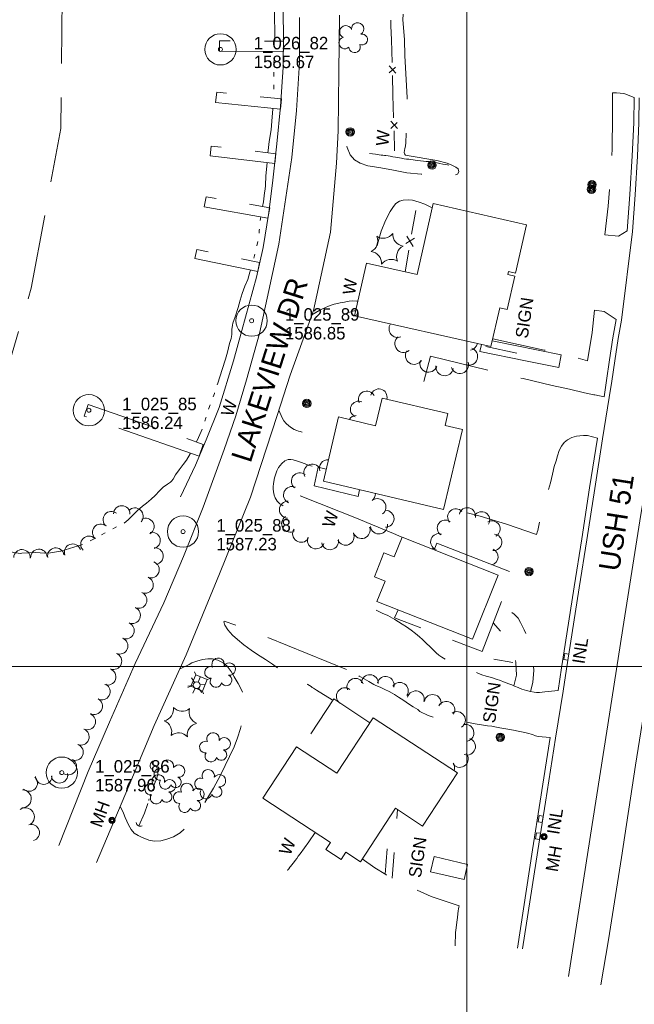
# Model space of a CAD drawing. Header units: feet. Extents: x 188135 to 190500, y 252500 to 254500.
# Tile 4 of 11: x 189286 to 189580, y 252838 to 253310. Entities that reach past the tile are written whole.
import ezdxf
from ezdxf.enums import TextEntityAlignment as Align

# ---------------------------------------------------------------- set-up
doc = ezdxf.new("R2010")
doc.units = ezdxf.units.FT
doc.header["$MEASUREMENT"] = 0
for name, pattern in [('DGN Style 3', [57.1728, 40.837714, -16.335086]), ('DGN Style 4', [65.38118, 32.670171, -16.335086, 0.040838, -16.335086]), ('DGN Style 5', [28.5864, 12.251314, -16.335086]), ('DGN Style 6', [77.673332, 0.040838, -16.335086, 28.5864, -16.335086, 0.040838, -16.335086])]:
    doc.linetypes.add(name, pattern=pattern)
for name, color, linetype, lineweight in [('E_DRN_Grate', 151, 'Continuous', 0), ('E_DWY', 73, 'DGN Style 3', 0), ('E_LAND_Vegetation', 21, 'Continuous', 0), ('E_MAP_GridLines', 251, 'Continuous', 0), ('E_MAP_Limits', 21, 'DGN Style 3', 0), ('E_MAP_PassPoints', 40, 'Continuous', 0), ('E_MISCPROP', 40, 'Continuous', 0), ('E_MISCPROP_HvyDash', 54, 'DGN Style 3', 13), ('E_MISCPROP_HvyLine', 54, 'Continuous', 13), ('E_MISCPROP_Railing', 40, 'Continuous', 0), ('E_PATH_Sidewalk', 73, 'DGN Style 5', 0), ('E_RDWY', 40, 'Continuous', 13), ('E_RDWY_Name', 221, 'Continuous', 0), ('E_UTL_AboveGroundPipe', 40, 'DGN Style 4', 0), ('E_WTR', 251, 'DGN Style 6', 0), ('E_WTR_Dock_Pier', 251, 'DGN Style 3', 0)]:
    doc.layers.add(name, color=color, linetype=linetype, lineweight=lineweight)
doc.styles.add('Style-IGR_FONT_0', font='IGR_FONT_0.shx')

# ---------------------------------------------------------------- blocks, each defined once
blk = doc.blocks.new('PP')
at = {"layer": 'E_MAP_PassPoints', "color": 40, "linetype": 'Continuous', "lineweight": 0}
for radius in [7.5, 0.96]:
    blk.add_circle((0, 0), radius, dxfattribs=at)
blk = doc.blocks.new('MHO_1')
at = {"layer": 'E_DRN_Grate', "color": 20, "linetype": 'Continuous', "lineweight": 0}
for centre, radius in [((0.06, 0.01), 1.5), ((0.07, 0.01), 1.22), ((0.06, 0), 0.968), ((0.03, -0.01), 0.605)]:
    blk.add_circle(centre, radius, dxfattribs=at)
blk = doc.blocks.new('MHT_1')
at = {"layer": 'E_DRN_Grate', "color": 20, "linetype": 'Continuous', "lineweight": 0, "style": 'Style-IGR_FONT_0'}
blk.add_text('MH', height=6, rotation=0.0001, dxfattribs=at).set_placement((-0.08, -3.13), align=Align.CENTER)
blk = doc.blocks.new('INLT')
at = {"layer": 'E_MISCPROP_Railing', "color": 40, "linetype": 'Continuous', "lineweight": 0, "flags": 128}
blk.add_lwpolyline([(3, -2), (3, 0), (0, 0), (0, -2), (3, -2)], dxfattribs=at)
blk = doc.blocks.new('INL_3')
at = {"layer": 'E_MISCPROP_Railing', "color": 40, "linetype": 'Continuous', "lineweight": 0, "style": 'Style-IGR_FONT_0'}
blk.add_text('INL', height=6, rotation=360, dxfattribs=at).set_placement((-5.74, -3.01))
blk = doc.blocks.new('INL_4')
at = {"layer": 'E_MISCPROP_Railing', "color": 40, "linetype": 'Continuous', "lineweight": 0, "style": 'Style-IGR_FONT_0'}
blk.add_text('INL', height=6, rotation=359.9999, dxfattribs=at).set_placement((-5.74, -3.01))
blk = doc.blocks.new('MHO_5')
at = {"layer": 'E_DRN_Grate', "color": 20, "linetype": 'Continuous', "lineweight": 0}
for centre, radius in [((0.06, 0.01), 1.5), ((0.07, 0.01), 1.22), ((0.06, 0), 0.968), ((0.03, -0.01), 0.605)]:
    blk.add_circle(centre, radius, dxfattribs=at)
blk = doc.blocks.new('MHT_5')
at = {"layer": 'E_DRN_Grate', "color": 20, "linetype": 'Continuous', "lineweight": 0, "style": 'Style-IGR_FONT_0'}
blk.add_text('MH', height=6, rotation=0, dxfattribs=at).set_placement((-0.08, -3.13), align=Align.CENTER)
blk = doc.blocks.new('WAL_2')
at = {"layer": 'E_MISCPROP_Railing', "color": 40, "linetype": 'Continuous', "lineweight": 0, "style": 'Style-IGR_FONT_0'}
blk.add_text('W', height=6, rotation=0.0001, dxfattribs=at).set_placement((-2.27, -0.34), align=Align.MIDDLE_LEFT)
blk = doc.blocks.new('POLE_3')
at = {"layer": 'E_MISCPROP', "color": 20, "linetype": 'Continuous', "lineweight": 0}
for centre, radius in [((-0.01, 0.02), 2.02), ((-0.01, 0.03), 1.52), ((0, -0.01), 1.01), ((0, 0), 0.502)]:
    blk.add_circle(centre, radius, dxfattribs=at)
blk = doc.blocks.new('TREE_2')
at = {"layer": 'E_LAND_Vegetation', "color": 93, "linetype": 'Continuous', "lineweight": 0}
for centre, radius, start, end in [((-1.47, 4.28), 2.78, 1.3945, 209.1675), ((3.57, 2.42), 2.97, 278.4236, 139.6575), ((-4.47, 0.2), 2.78, 78.0715, 279.0826), ((-2.01, -4.2), 2.61, 140.7797, 358.7123), ((3.46, -3.43), 2.97, 196.0744, 79.0477)]:
    blk.add_arc(centre, radius, start, end, dxfattribs=at)
blk = doc.blocks.new('WAL_6')
at = {"layer": 'E_MISCPROP_Railing', "color": 40, "linetype": 'Continuous', "lineweight": 0, "style": 'Style-IGR_FONT_0'}
blk.add_text('W', height=6, rotation=0.0001, dxfattribs=at).set_placement((-2.27, -0.34), align=Align.MIDDLE_LEFT)
blk = doc.blocks.new('POLE_4')
at = {"layer": 'E_MISCPROP', "color": 20, "linetype": 'Continuous', "lineweight": 0}
for centre, radius in [((-0.01, 0.02), 2.02), ((-0.01, 0.03), 1.52), ((0, -0.01), 1.01), ((0, 0), 0.502)]:
    blk.add_circle(centre, radius, dxfattribs=at)
blk = doc.blocks.new('SIGN_3')
at = {"layer": 'E_MISCPROP', "color": 20, "linetype": 'Continuous', "lineweight": 0, "style": 'Style-IGR_FONT_0'}
blk.add_text('SIGN', height=6, rotation=360, dxfattribs=at).set_placement((-9.61, -0.01), align=Align.MIDDLE_LEFT)
blk = doc.blocks.new('WAL_8')
at = {"layer": 'E_MISCPROP_Railing', "color": 40, "linetype": 'Continuous', "lineweight": 0, "style": 'Style-IGR_FONT_0'}
blk.add_text('W', height=6, rotation=360, dxfattribs=at).set_placement((-2.27, -0.34), align=Align.MIDDLE_LEFT)
blk = doc.blocks.new('PINEL')
at = {"layer": 'E_LAND_Vegetation', "color": 93, "linetype": 'Continuous', "lineweight": 0}
for centre, start, end in [((-8.14, 7.32), 275.2113, 0.9762), ((2.26, 10.71), 215.2113, 300.9762), ((10.41, 3.41), 155.2113, 240.9762), ((-10.4, -3.39), 335.2113, 60.9762), ((8.15, -7.3), 95.2113, 180.9762), ((-2.25, -10.7), 35.2113, 120.9762)]:
    blk.add_arc(centre, 5.72, start, end, dxfattribs=at)
blk = doc.blocks.new('POLE_5')
at = {"layer": 'E_MISCPROP', "color": 20, "linetype": 'Continuous', "lineweight": 0}
for centre, radius in [((-0.01, 0.02), 2.02), ((-0.01, 0.03), 1.52), ((0, -0.01), 1.01), ((0, 0), 0.502)]:
    blk.add_circle(centre, radius, dxfattribs=at)
blk = doc.blocks.new('WAL_9')
at = {"layer": 'E_MISCPROP_Railing', "color": 40, "linetype": 'Continuous', "lineweight": 0, "style": 'Style-IGR_FONT_0'}
blk.add_text('W', height=6, rotation=359.9998, dxfattribs=at).set_placement((-2.27, -0.34), align=Align.MIDDLE_LEFT)
blk = doc.blocks.new('CULVRT_1')
at = {"layer": 'E_MISCPROP_Railing', "color": 40, "linetype": 'Continuous', "lineweight": 0}
blk.add_arc((10, 7.5), 12.5, 216.8799, 323.1195, dxfattribs=at)
blk = doc.blocks.new('CULVRT_2')
at = {"layer": 'E_MISCPROP_Railing', "color": 40, "linetype": 'Continuous', "lineweight": 0}
blk.add_arc((10, 7.5), 12.5, 216.8791, 323.1187, dxfattribs=at)
blk = doc.blocks.new('PED')
at = {"layer": 'E_UTL_AboveGroundPipe', "color": 101, "linetype": 'Continuous', "lineweight": 13}
for p, q in [((-3.12, 2.9), (-4.18, 3.96)), ((2.88, 2.9), (3.94, 3.96)), ((-4.18, -4.16), (-3.12, -3.1)), ((3.94, -4.16), (2.89, -3.1))]:
    blk.add_line(p, q, dxfattribs=at)
at = {"layer": 'E_UTL_AboveGroundPipe', "color": 101, "linetype": 'Continuous', "lineweight": 13, "flags": 128}
blk.add_lwpolyline([(-3.12, -3.1), (2.89, -3.1), (2.88, 2.9), (-3.12, 2.9)], close=True, dxfattribs=at)
blk = doc.blocks.new('LTP_1')
at = {"layer": 'E_MISCPROP', "color": 20, "linetype": 'Continuous', "lineweight": 0}
for p, q in [((-1.63, 0.07), (-4.24, 0.14)), ((-0.8, 1.43), (-2, 3.73)), ((0.9, 1.42), (2.27, 3.65)), ((-0.88, -1.42), (-2.24, -3.61)), ((0.76, -1.47), (2, -3.65)), ((1.64, -0.02), (4.16, -0.09))]:
    blk.add_line(p, q, dxfattribs=at)
blk.add_circle((0, 0), 1.64, dxfattribs=at)
blk = doc.blocks.new('TREE_3')
at = {"layer": 'E_LAND_Vegetation', "color": 93, "linetype": 'Continuous', "lineweight": 0}
for centre, radius, start, end in [((-1.47, 4.28), 2.78, 1.3944, 209.1674), ((3.57, 2.42), 2.97, 278.4235, 139.6574), ((-4.47, 0.2), 2.78, 78.0714, 279.0825), ((-2.01, -4.2), 2.61, 140.7796, 358.7122), ((3.46, -3.43), 2.97, 196.0743, 79.0476)]:
    blk.add_arc(centre, radius, start, end, dxfattribs=at)
blk = doc.blocks.new('PINEL_1')
at = {"layer": 'E_LAND_Vegetation', "color": 93, "linetype": 'Continuous', "lineweight": 0}
for centre, start, end in [((-8.14, 7.32), 275.2112, 0.9761), ((2.26, 10.71), 215.2112, 300.9761), ((10.41, 3.41), 155.2112, 240.9761), ((-10.4, -3.39), 335.2112, 60.9761), ((8.15, -7.3), 95.2112, 180.9761), ((-2.25, -10.7), 35.2112, 120.9761)]:
    blk.add_arc(centre, 5.72, start, end, dxfattribs=at)

msp = doc.modelspace()

# ---------------------------------------------------------------- linework, layer by layer
at = {"layer": 'E_DWY', "color": 51, "linetype": 'DGN Style 3', "lineweight": 0, "flags": 128}
for points in [[(189469.47, 253312.87), (189469.26, 253310.08), (189470.14, 253300.79), (189470.29, 253292.91), (189471.3, 253272.9), (189471.19, 253262.41), (189471, 253258.15), (189470.9, 253255.44), (189470.67, 253251.25), (189470.51, 253249.63), (189470.31, 253248.46), (189470.11, 253247.42), (189469.96, 253246.45), (189470, 253245.88), (189470.52, 253245.31), (189471.38, 253245.04), (189485.52, 253242.64), (189490.61, 253241.41), (189492.81, 253240.46), (189494.69, 253239.54), (189495.82, 253238.64), (189496.1, 253237.29), (189495.5, 253236.07), (189491.93, 253235.1), (189485.84, 253236.12), (189478.11, 253236.12), (189471.27, 253236.83), (189464.04, 253238.18), (189457.79, 253239.29), (189452.56, 253240.2), (189448.84, 253241.45), (189446.08, 253243.07), (189444.06, 253245.37), (189442.58, 253248.91), (189441.92, 253251.87), (189438.35, 253260.17)], [(189580.17, 253272.84), (189575.71, 253274.64), (189575.04, 253274.85), (189573.54, 253274.97), (189571.74, 253275.1), (189569.75, 253275.08), (189569.9, 253263.85), (189569.7, 253248.25), (189569.09, 253237.13), (189567.78, 253220.71), (189566.09, 253207.04), (189572.72, 253206.42), (189576.85, 253208.87)], [(189483.29, 253219.98), (189479.77, 253221.74), (189477.08, 253222.69), (189473.96, 253223.61), (189472, 253223.79), (189469.49, 253223.61), (189467.68, 253223.12), (189465.98, 253222.11), (189464.75, 253220.66), (189463.19, 253218.23), (189461.01, 253213.97), (189458.91, 253208.73), (189457.42, 253203.73), (189456.38, 253199.74), (189455.7, 253197.08), (189455.37, 253195), (189455.06, 253193.41), (189454.94, 253192.71)], [(189425.59, 253168.65), (189429.42, 253170.87), (189430.68, 253171.5), (189432.22, 253172.24), (189433.64, 253172.79), (189434.94, 253173.26), (189436.42, 253173.76), (189437.97, 253174.14), (189439.24, 253174.42), (189440.26, 253174.6), (189441.25, 253174.72), (189441.98, 253174.88), (189442.87, 253175.07), (189443.61, 253175.18), (189445.23, 253175.29), (189447.28, 253175.27), (189447.76, 253175.25)], [(189571.62, 253166.48), (189565.82, 253170.23), (189561.23, 253170.94), (189560.04, 253160.21), (189557.91, 253146.59), (189553.17, 253147.89), (189545.65, 253150.04), (189537.04, 253151.76), (189512.37, 253157.2)], [(189565.76, 253129.36), (189561.4, 253130.19), (189560.92, 253130.24), (189556.46, 253131.28), (189549.16, 253132.99), (189540.95, 253134.68), (189526.97, 253138.05), (189482.53, 253148.77), (189479.02, 253135.67), (189476.97, 253127.88), (189476.29, 253124.69)], [(189409.83, 253122.84), (189411.38, 253119.16), (189412.17, 253117.76), (189413.27, 253116.53), (189414.68, 253115.33), (189415.84, 253114.36), (189417.13, 253113.64), (189418.38, 253113.12), (189419.3, 253112.82), (189419.98, 253112.64), (189421, 253112.28)], [(189562.63, 253109.5), (189557.8, 253110.83), (189555.92, 253110.77), (189554.22, 253110.63), (189552.59, 253110.41), (189550.31, 253109.82), (189548.28, 253108.76), (189546.65, 253107.37), (189545.42, 253105.72), (189544.3, 253103.53), (189543.46, 253101), (189542.74, 253098.63), (189541.91, 253095.85), (189540.98, 253092.25), (189540.02, 253088.13), (189539.16, 253084.75), (189538.23, 253081.32), (189536.92, 253076.92), (189535.96, 253073.19), (189534.89, 253069.36), (189534.31, 253066.78), (189533.95, 253065.16), (189533.73, 253064.35), (189533.54, 253063.74), (189533.42, 253063.33), (189518.95, 253068.15), (189506.3, 253072.05), (189489.04, 253076.45)], [(189425.83, 253096.02), (189425.19, 253096.16), (189424.27, 253096.41), (189423.2, 253096.84), (189421.89, 253097.36), (189420.67, 253097.8), (189419.29, 253098.28), (189418.26, 253098.64), (189417.7, 253098.83), (189416.71, 253099.12), (189415.63, 253099.32), (189414.3, 253099.21), (189412.61, 253098.56), (189411.17, 253097.29), (189409.65, 253095.43), (189408.89, 253093.8), (189408.25, 253091.97), (189407.75, 253090.4), (189407.39, 253088.71), (189407.19, 253087.5), (189407.05, 253086.3), (189407.04, 253085.17), (189407.24, 253083.8), (189407.56, 253082.19), (189408.01, 253080.8), (189408.45, 253080.02), (189409.04, 253079.27), (189409.61, 253078.56), (189410.31, 253078.02), (189410.92, 253077.62), (189411.44, 253077.27), (189411.93, 253076.99)], [(189543.73, 252988.5), (189537.35, 252987.87), (189534.85, 252987.46), (189533.35, 252987.47), (189532.27, 252987.56), (189530.58, 252987.9), (189528.52, 252988.43), (189526.34, 252989.14), (189524.6, 252989.83), (189522.78, 252990.59), (189521.58, 252991.09), (189520.11, 252991.71), (189517.51, 252992.64), (189516.08, 252993.26), (189514.03, 252993.94), (189511.81, 252994.65), (189509.16, 252995.34), (189507.12, 252995.94), (189504.92, 252996.86), (189503.24, 252997.6), (189501.72, 252998.12), (189500.28, 252998.63), (189498.12, 252999.69), (189496.16, 253000.61), (189493.82, 253001.65), (189492, 253002.41), (189489.9, 253003.38), (189487.92, 253004.44), (189486.61, 253005.34), (189485.19, 253006.56), (189484.19, 253007.59), (189483.72, 253008.1), (189482.38, 253009.44), (189480.51, 253011.21), (189478.64, 253012.94), (189477.32, 253014.12), (189475.32, 253015.81), (189473.22, 253017.37), (189471.06, 253018.98), (189468.94, 253020.32), (189467.16, 253021.32), (189465.38, 253022.47), (189464.29, 253023.12), (189462.01, 253024.34), (189459.29, 253025.59), (189456.15, 253027.19), (189457.59, 253030.86)], [(189442.3, 252998.46), (189393.04, 253018.51), (189383.58, 253021.72), (189383.37, 253021.31), (189383.96, 253019.77), (189385.32, 253017.61), (189387.56, 253014.94), (189389.92, 253012.84), (189393.04, 253010.27), (189396.47, 253007.73), (189399.63, 253005.68), (189403.39, 253003.26), (189406.72, 253001), (189409.92, 252998.78), (189412.81, 252997.05), (189415.47, 252995.75), (189417.72, 252994.79), (189420.66, 252993.28), (189423.65, 252991.36), (189425.32, 252990.28), (189425.83, 252989.95), (189426.43, 252989.52), (189427.9, 252988.64), (189435.4, 252983.91)], [(189333.69, 252932.92), (189335.27, 252929.61), (189336.19, 252927.44), (189337.65, 252923.99), (189339.03, 252921.68), (189340.48, 252920.04), (189342.27, 252918.86), (189343.91, 252918.04), (189347.43, 252916.68), (189349.96, 252916.2), (189353.15, 252916.31), (189356.09, 252917.05), (189359.27, 252918.22), (189362.41, 252920.21), (189365.78, 252923.04), (189369.35, 252927.15), (189371.55, 252930.19), (189378.53, 252941.64), (189381.86, 252947.76), (189388.35, 252961.49), (189389.97, 252965.69), (189391.49, 252970.27), (189392.5, 252974.74), (189392.96, 252978.27), (189393.2, 252982.05), (189392.87, 252985.76), (189392.04, 252988.44), (189390.33, 252991.85), (189388.42, 252995), (189386.88, 252997.52), (189384.97, 253000.12), (189383.17, 253001.78), (189380.49, 253003.04), (189378.02, 253003.64), (189375.71, 253003.56), (189373.12, 253003.26), (189370.41, 253002.56), (189368.15, 253001.65), (189366.76, 253000.97), (189362.15, 252998.63)], [(189539.96, 252965.94), (189534.24, 252966.33), (189532.94, 252966.75), (189531.38, 252967.33), (189529.14, 252967.92), (189526.95, 252968.49), (189524.51, 252969), (189522.3, 252969.38), (189519.58, 252969.96), (189515.85, 252970.46), (189514.27, 252970.8), (189511.98, 252971.32), (189509.95, 252971.54), (189507, 252971.98), (189504.03, 252972.5), (189501.51, 252973), (189498.94, 252973.43), (189496.43, 252973.7), (189493.73, 252973.93), (189491.87, 252974.02), (189488.81, 252974.54), (189485.61, 252975.23), (189483.42, 252975.8), (189481.41, 252976.51), (189477.5, 252978.32), (189476.41, 252979.25), (189474.2, 252980.55), (189471.98, 252982.09), (189469.8, 252983.6), (189467.24, 252985.27), (189465.26, 252986.45), (189464.2, 252987.18), (189462.79, 252987.97), (189460.67, 252988.96), (189459.12, 252989.68), (189458.36, 252990.01), (189457.46, 252990.38), (189456.86, 252990.63), (189456.33, 252990.85), (189455.35, 252991.3), (189452.99, 252992.72), (189450.76, 252993.99), (189448.34, 252995.3), (189446.1, 252996.66), (189444.99, 252997.11), (189443.44, 252997.83), (189442.3, 252998.46)], [(189494.34, 252865.99), (189494.55, 252872.33), (189494.85, 252874.6), (189495.16, 252877.27), (189495.45, 252879.51), (189495.68, 252881.31), (189495.88, 252882.81), (189495.98, 252883.62), (189496.17, 252884.57), (189496.28, 252885.16), (189482.9, 252889.62), (189468.34, 252896.23), (189461.07, 252900.15), (189455.8, 252903.4), (189449.82, 252907.64)]]:
    msp.add_lwpolyline(points, dxfattribs=at)
at = {"layer": 'E_LAND_Vegetation', "color": 93, "linetype": 'Continuous', "lineweight": 0}
for centre, radius, start, end in [((189466.85, 253161.99), 4.2, 146.7037, 290.8594), ((189469.66, 253154.8), 4.2, 128.1626, 308.1473), ((189500.97, 253155.8), 4.2, 280.0379, 347.4554), ((189474.72, 253149.1), 4.2, 146.5253, 326.51), ((189500.97, 253148.65), 4.2, 250.8407, 70.8254), ((189481.6, 253145.31), 4.2, 159.4246, 339.4092), ((189496.57, 253144.7), 4.2, 197.5106, 17.4953), ((189489.32, 253143.62), 4.2, 171.2438, 351.2284), ((189451.93, 253128.13), 3.93, 26.4558, 206.4404), ((189457.79, 253129.18), 3.93, 345.6505, 165.6351), ((189448.08, 253123.29), 3.93, 66.1514, 246.136), ((189447.04, 253116.49), 3.93, 91.6011, 150.4306), ((189433.36, 253095.07), 4.09, 86.7389, 198.9566), ((189425.83, 253092.96), 4.09, 27.342, 207.3267), ((189419.92, 253088.8), 4.09, 51.4454, 231.4301), ((189416.14, 253082.21), 4.09, 65.6643, 245.649), ((189414.18, 253075.15), 4.09, 87.9579, 267.9425), ((189452.05, 253082.79), 4.09, 307.5115, 1.6637), ((189457.09, 253076.4), 4.09, 306.3911, 126.3757), ((189329.47, 253070.39), 3.96, 50.0118, 229.9965), ((189334.47, 253073.11), 3.96, 358.4383, 178.423), ((189340.81, 253072.07), 3.96, 317.7594, 137.7441), ((189460.95, 253070.81), 4.09, 269.5759, 89.5605), ((189494.67, 253071.67), 3.92, 40.8436, 220.8283), ((189500.23, 253072.21), 3.92, 347.6194, 167.604), ((189346.02, 253067.09), 3.96, 299.2542, 119.2388), ((189415.23, 253068.47), 4.09, 121.8236, 301.8083), ((189489.7, 253066.3), 3.92, 54.68, 234.6647), ((189507.04, 253070.27), 3.92, 328.4307, 148.4154), ((189512, 253065.9), 3.92, 299.885, 119.8697), ((189324.38, 253064.33), 3.96, 50.0118, 229.9965), ((189420.53, 253063.62), 4.09, 146.0278, 326.0125), ((189449.49, 253065.43), 4.09, 200.1223, 20.107), ((189457.84, 253067.61), 4.09, 187.7052, 7.6899), ((189318.74, 253058.55), 3.96, 45.4634, 225.448), ((189348.99, 253060.41), 3.96, 284.0968, 104.0814), ((189427.6, 253060.49), 4.09, 157.7137, 337.6983), ((189434.37, 253060.07), 4.09, 192.3238, 12.3085), ((189441.81, 253062.23), 4.09, 203.7239, 23.7086), ((189486.53, 253059.77), 3.92, 69.983, 249.9676), ((189512.82, 253059.56), 3.92, 264.7439, 84.7286), ((189286.63, 253052.09), 3.96, 357.6619, 177.6466), ((189294.74, 253052.26), 3.96, 3.4162, 183.4009), ((189302.85, 253052.92), 3.96, 9.599, 189.5837), ((189310.92, 253054.76), 3.96, 20.49, 200.4747), ((189350.44, 253052.9), 3.96, 277.2673, 97.252), ((189484.27, 253052.7), 3.92, 81.5865, 108.788), ((189511.06, 253052.59), 3.92, 283.0666, 67.4657), ((189348.49, 253046.38), 3.96, 249.6424, 69.6271), ((189345.64, 253039.04), 3.96, 248.5404, 68.5251), ((189342.56, 253031.83), 3.96, 246.489, 66.4736), ((189339.48, 253024.48), 3.96, 247.914, 67.8987), ((189336.5, 253017.17), 3.96, 247.2728, 67.2575), ((189333.44, 253009.87), 3.96, 247.2728, 67.2575), ((189330.49, 253002.47), 3.96, 248.7649, 68.7496), ((189327.7, 252994.98), 3.96, 250.8777, 70.8624), ((189446.53, 252990.17), 4.05, 20.7409, 200.7255), ((189453.46, 252991.95), 4.05, 357.3001, 177.2847), ((189461.04, 252991.1), 4.05, 345.0967, 165.0814), ((189324.98, 252987.9), 3.96, 242.0419, 62.0265), ((189441.46, 252985.69), 4.05, 54.6636, 234.6482), ((189467.84, 252988.25), 4.05, 326.7862, 146.7708), ((189475.5, 252984.2), 4.05, 344.8054, 164.7901), ((189483.57, 252982.45), 4.05, 349.0945, 169.0791), ((189321.27, 252980.91), 3.96, 242.0419, 62.0265), ((189490.12, 252979.13), 4.05, 330.3361, 150.3208), ((189317.93, 252973.55), 3.96, 247.0381, 67.0227), ((189495.21, 252974.24), 4.05, 303.8315, 123.8162), ((189499.3, 252968.13), 4.05, 283.9842, 103.9688), ((189314.89, 252966.16), 3.96, 249.1135, 69.0982), ((189312.06, 252958.86), 3.96, 246.7008, 66.6855), ((189500.05, 252961.53), 4.05, 250.9703, 70.955), ((189496.6, 252955.6), 4.05, 221.1696, 41.1543), ((189308.88, 252951.93), 3.96, 238.9314, 58.9161), ((189490.09, 252951.2), 4.05, 342.2658, 34.9816), ((189290.11, 252944.03), 3.96, 226.3268, 46.3115), ((189297.04, 252947.35), 3.96, 181.872, 1.8566), ((189304.62, 252947.97), 3.96, 189.9896, 9.9743), ((189286.71, 252936.48), 4.35, 267.3812, 87.3659), ((189288.2, 252927.83), 4.35, 304.606, 124.5907), ((189291.07, 252920.23), 3.96, 286.8336, 106.8183)]:
    msp.add_arc(centre, radius, start, end, dxfattribs=at)
at = {"layer": 'E_MAP_GridLines', "color": 161, "linetype": 'Continuous', "lineweight": 0}
for p, q in [((189500, 252500), (189500, 254500)), ((188500, 253000), (190500, 253000))]:
    msp.add_line(p, q, dxfattribs=at)
at = {"layer": 'E_MAP_Limits', "color": 73, "linetype": 'DGN Style 3', "lineweight": 0, "flags": 128}
msp.add_lwpolyline([(188744.77, 253948.82), (188842.83, 253884.87), (188971.79, 253782.99), (189124.99, 253631), (189245.45, 253498.37), (189292.72, 253406.7), (189306.21, 253340.55), (189305.24, 253258.04), (189291.05, 253181.42), (189219.99, 252939.92)], dxfattribs=at)
at = {"layer": 'E_MISCPROP', "color": 20, "linetype": 'Continuous', "lineweight": 0}
for p, q in [((189524.01, 253150.28), (189509.04, 253153.41)), ((189522.09, 253001.86), (189512.93, 253003.42)), ((189484.36, 252908.85), (189482.59, 252901.49)), ((189500.33, 252905.03), (189484.36, 252908.85)), ((189498.69, 252897.77), (189500.33, 252905.03)), ((189482.59, 252901.49), (189498.69, 252897.77))]:
    msp.add_line(p, q, dxfattribs=at)
at = {"layer": 'E_MISCPROP_HvyDash', "color": 241, "linetype": 'DGN Style 3', "lineweight": 13, "flags": 128}
for points in [[(189448.44, 253084.73), (189447.86, 253081.43), (189426.71, 253086.54), (189428.67, 253095.5), (189432.5, 253094.55)], [(189484.23, 253055.93), (189485.59, 253059.07), (189521.88, 253044.89), (189507.26, 253007.17), (189465.35, 253023.31), (189467.07, 253027.11)], [(189453.44, 252972.86), (189436.17, 252984.44), (189420.3, 252960.14)]]:
    msp.add_lwpolyline(points, dxfattribs=at)
at = {"layer": 'E_MISCPROP_HvyLine', "color": 241, "linetype": 'Continuous', "lineweight": 13, "flags": 128}
for points in [[(189476.07, 253187.94), (189483.75, 253222.01), (189528.61, 253211.89), (189523.36, 253188.62), (189519.89, 253189.41), (189519.58, 253187.99), (189522.94, 253187.23), (189519.33, 253171.21), (189515.72, 253172.03), (189511.52, 253153.43), (189446.16, 253168.17), (189451.85, 253193.4)], [(189490.86, 253121.24), (189459.32, 253128.7), (189456.19, 253115.46), (189438.44, 253119.65), (189431.15, 253088.82), (189488.75, 253075.2), (189497.82, 253113.58), (189489.51, 253115.54)], [(189456.87, 253031.14), (189502.73, 253013), (189514.92, 253043.78), (189468.89, 253062), (189465.13, 253052.51), (189460.18, 253054.47), (189455.62, 253042.95), (189460.74, 253040.92)], [(189455.08, 252975.38), (189495.51, 252948.95), (189478.78, 252923.37), (189465.7, 252931.93), (189448.96, 252906.32), (189441.99, 252910.87), (189439.69, 252907.35), (189432.38, 252912.12), (189434.59, 252915.5), (189402.08, 252936.76), (189418.25, 252961.48), (189437.69, 252948.77)]]:
    msp.add_lwpolyline(points, close=True, dxfattribs=at)
at = {"layer": 'E_MISCPROP_Railing', "color": 40, "linetype": 'Continuous', "lineweight": 0}
for p, q in [((189465.89, 253284.6), (189462.7, 253288.05)), ((189462.8, 253284.67), (189465.75, 253287.42)), ((189466.68, 253258.03), (189463.49, 253261.49)), ((189463.59, 253258.1), (189466.53, 253260.86)), ((189474.92, 253205.47), (189470.71, 253202.91)), ((189471.21, 253206.31), (189474.21, 253201.41))]:
    msp.add_line(p, q, dxfattribs=at)
at = {"layer": 'E_MISCPROP_Railing', "color": 40, "linetype": 'Continuous', "lineweight": 13, "flags": 128}
for points in [[(189362.66, 253081.28), (189369.8, 253096.58), (189374.92, 253108.71), (189381.16, 253124.21), (189388.08, 253146.65), (189392.11, 253161.09), (189399.07, 253186.78), (189402.36, 253200.96), (189404.99, 253217.71), (189406.98, 253233.21), (189408.84, 253250.71), (189410.67, 253268.56), (189411.95, 253287.48), (189412.04, 253303.46), (189411.79, 253321.18)], [(189453.25, 253245.97), (189456.18, 253245.67), (189458.86, 253245.27), (189459.69, 253245.19), (189460.45, 253245.05), (189461.17, 253245.02), (189462.2, 253244.86), (189463.2, 253244.71), (189464.5, 253244.48), (189465.75, 253244.27), (189466.69, 253244.1), (189467.74, 253243.89), (189468.69, 253243.74), (189469.87, 253243.45), (189471.1, 253243.37), (189472.13, 253243.31), (189473.17, 253243.18), (189474.27, 253243.05), (189476.22, 253242.71), (189477.74, 253242.54), (189479.14, 253242.37), (189480.44, 253242.25), (189481.86, 253242.14), (189482.9, 253242.07), (189484.27, 253241.88), (189485.75, 253241.59), (189487.09, 253241.27), (189488.53, 253240.99), (189489.69, 253240.73), (189490.65, 253240.58), (189491.37, 253240.47)], [(189441.2, 253168.93), (189442.34, 253169.49), (189443.67, 253169.94), (189444.39, 253170.16), (189445.25, 253170.44), (189445.81, 253170.57), (189446.45, 253170.52), (189446.69, 253170.52)], [(189512.14, 253156.17), (189545.19, 253149.38), (189544.06, 253143.44), (189541.71, 253143.85), (189540.91, 253143.97), (189528.15, 253146.55), (189506.24, 253151.07), (189506.99, 253154.46)], [(189468.87, 253061.97), (189464.84, 253063.73), (189451.95, 253069.07), (189447.82, 253070.71), (189419.99, 253081.75)], [(189427.28, 252920.28), (189424.16, 252915.77), (189420.06, 252910.11), (189419.1, 252908.89), (189418.36, 252907.83), (189417.71, 252906.94), (189416.84, 252905.78), (189415.92, 252904.65), (189415.52, 252904.17), (189415.1, 252903.62), (189414.6, 252902.96), (189414.2, 252902.46), (189413.93, 252902.1)]]:
    msp.add_lwpolyline(points, dxfattribs=at)
at = {"layer": 'E_MISCPROP_Railing', "color": 40, "linetype": 'Continuous', "lineweight": 0, "flags": 128}
for points in [[(189463.77, 253300.51), (189463.57, 253307.28), (189463.46, 253310)], [(189464.08, 253289.72), (189463.77, 253300.51)], [(189464.55, 253273.95), (189464.27, 253283.44)], [(189464.87, 253263.15), (189464.55, 253273.95)], [(189465.33, 253247.39), (189465.05, 253256.88)], [(189475.5, 253218.73), (189473.47, 253207.3)], [(189472.16, 253199.74), (189470.38, 253189.23)]]:
    msp.add_lwpolyline(points, dxfattribs=at)
at = {"layer": 'E_PATH_Sidewalk', "color": 51, "linetype": 'DGN Style 5', "lineweight": 0, "flags": 128}
for points in [[(189530.48, 252987.92), (189531.65, 252992.32), (189532.16, 252998.21), (189531.5, 253004.68), (189529.89, 253011.8), (189527.45, 253017.48), (189525.7, 253021.12), (189524.56, 253023.14), (189523.83, 253023.91), (189522.65, 253024.98), (189521.46, 253025.96), (189520.59, 253026.67), (189515.89, 253029.43)], [(189522.45, 252990.73), (189523.77, 252995.81), (189523.49, 253001.9), (189522.13, 253006.64), (189519.69, 253010.44), (189518.45, 253011.73), (189517.25, 253012.89), (189516.91, 253013.21), (189516.69, 253013.77), (189516.49, 253015.02), (189516.26, 253016.8), (189512.6, 253020.96)], [(189464.21, 252898.46), (189466.66, 252931.3)], [(189460.84, 252900.3), (189462.87, 252927.61)]]:
    msp.add_lwpolyline(points, dxfattribs=at)
at = {"layer": 'E_RDWY', "color": 21, "linetype": 'Continuous', "lineweight": 13, "flags": 128}
for points in [[(189548.76, 252851.23), (189560.04, 252924.15), (189567.58, 252971.96), (189574.84, 253018.23), (189583.38, 253072.85), (189592.15, 253123.93), (189597.92, 253163.68), (189602.83, 253205.43), (189604.85, 253230.98), (189605.99, 253266.09), (189605.72, 253301.83), (189603.03, 253341.93)], [(189621.11, 253321.74), (189622.45, 253286.91), (189622.19, 253251.98), (189618.96, 253205.42), (189614.36, 253169.38), (189609.26, 253134.7), (189600.4, 253076.78), (189594.74, 253040.02), (189589.57, 253007.66), (189580.93, 252952.57), (189574.11, 252908.38), (189567.84, 252868.88), (189564.17, 252847.26)], [(189304.31, 252914.15), (189318.38, 252949.61), (189328.65, 252973.17), (189340.95, 253001.31), (189354.58, 253030.42), (189364.01, 253052.68), (189373.52, 253076.36), (189383.58, 253104.11), (189389.18, 253120.24), (189394.26, 253137.44), (189400.46, 253159.71), (189405.04, 253180.38), (189409.77, 253202.54), (189416.07, 253244.12), (189418.33, 253266.66), (189419.71, 253289.77), (189419.75, 253311.31)], [(189438.95, 253312.36), (189438.54, 253285.03), (189438.33, 253256.85), (189437.52, 253241.41), (189434.59, 253208.25), (189426.36, 253170.79), (189415.17, 253139.66), (189409.02, 253120.28), (189396.23, 253081.24), (189381.36, 253044.42), (189365.29, 253005.58), (189349.94, 252971.69), (189335.89, 252938.12), (189322.29, 252905.97)], [(189574.08, 253166.04), (189579.34, 253208.68), (189580.68, 253226.21), (189581.82, 253244.73), (189582.49, 253260.69), (189582.67, 253272.8)], [(189576.85, 253208.87), (189578.19, 253226.38), (189579.33, 253244.86), (189579.99, 253260.76), (189580.17, 253272.84)], [(189565.1, 253109.11), (189568.23, 253128.97), (189569.44, 253136.76), (189570.89, 253146.62), (189572.49, 253157.22), (189574.08, 253166.04)], [(189565.76, 253129.36), (189566.97, 253137.13), (189568.42, 253146.99), (189570.02, 253157.62), (189571.62, 253166.48)], [(189542.43, 252965.55), (189546.2, 252988.12), (189547.83, 252998.86), (189550.33, 253015.16), (189553.91, 253037.71), (189557.53, 253060.73), (189561.34, 253085.3), (189565.1, 253109.11)], [(189543.73, 252988.5), (189545.36, 252999.24), (189547.86, 253015.54), (189551.44, 253038.1), (189555.06, 253061.12), (189558.87, 253085.69), (189562.63, 253109.5)], [(189524.19, 252864.87), (189531.5, 252912), (189535.19, 252935.31), (189539.96, 252965.94)], [(189526.66, 252864.49), (189533.97, 252911.61), (189537.65, 252934.92), (189542.43, 252965.55)]]:
    msp.add_lwpolyline(points, dxfattribs=at)
at = {"layer": 'E_WTR', "color": 161, "linetype": 'Continuous', "lineweight": 0, "flags": 128}
for points in [[(189407.82, 253299.96), (189407.95, 253304.85), (189407.74, 253310.96), (189407.51, 253318.7), (189406.85, 253324.94)], [(189407.48, 253289.19), (189407.51, 253291.23)], [(189407.48, 253283.05), (189407.47, 253285.09)], [(189407.41, 253276.91), (189407.44, 253278.96)], [(189407.18, 253272.59), (189407.19, 253272.82)], [(189404.57, 253246.39), (189404.65, 253247.46), (189405.25, 253251.77), (189406.09, 253257.45), (189406.5, 253261.53), (189406.87, 253267.39), (189406.88, 253267.62)], [(189401.97, 253220.6), (189402.43, 253222.8), (189402.97, 253227.13), (189403.21, 253228.88), (189403.39, 253230.73), (189403.55, 253235.4), (189404.19, 253241.62)], [(189400.89, 253213.88), (189401.15, 253215.69)], [(189400.32, 253207.77), (189400.4, 253209.29), (189400.46, 253209.81)], [(189399.23, 253201.75), (189399.69, 253203.75)], [(189397.81, 253195.78), (189397.82, 253195.83), (189398.31, 253197.76)], [(189387.6, 253163.65), (189387.78, 253164.72), (189388.84, 253167.76), (189390.38, 253172.24), (189391.32, 253175.71), (189392.15, 253178.89), (189393.43, 253182.33), (189394.87, 253185.59), (189395.94, 253189.14), (189396.2, 253190.08)], [(189380.28, 253135.02), (189380.58, 253135.9), (189382.64, 253142.38), (189384.15, 253147.45), (189385.12, 253150.76), (189386.2, 253154.82), (189386.91, 253157.28), (189387.3, 253159.14), (189387.25, 253161.57), (189387.6, 253163.65)], [(189378.25, 253129.24), (189378.89, 253130.98), (189378.95, 253131.16)], [(189376.14, 253123.47), (189376.83, 253125.4)], [(189374.33, 253117.61), (189374.84, 253119.16), (189374.95, 253119.56)], [(189370.29, 253107.65), (189371.25, 253109.76), (189372.58, 253112.64), (189372.99, 253113.74)], [(189357.8, 253088.43), (189358.29, 253088.8), (189359.09, 253089.85), (189360.31, 253091.83), (189361.95, 253094.25), (189363.85, 253096.83), (189365.46, 253098.97), (189367.22, 253101.89), (189367.44, 253102.3)], [(189335.65, 253068.78), (189337.6, 253070.31), (189339.64, 253072.46), (189341.9, 253074.69), (189344.39, 253076.84), (189346.37, 253078.37), (189348.61, 253080.28), (189350.44, 253082.03), (189352.55, 253084.28), (189354.39, 253085.91), (189356.48, 253087.4), (189357.8, 253088.43)], [(189330.19, 253065.99), (189332.02, 253066.9)], [(189258.02, 253062.1), (189260.49, 253061.33), (189264.47, 253060.01), (189269.94, 253058.01), (189273.4, 253056.97), (189278.53, 253055.77), (189282.74, 253054.7), (189285.97, 253054.2), (189286.54, 253054.24)], [(189319.33, 253060.27), (189321.17, 253061.17)], [(189324.8, 253063.06), (189326.58, 253064.06)], [(189286.54, 253054.24), (189289.36, 253054.43), (189293.04, 253054.57), (189297.51, 253054.35), (189300.38, 253054.51), (189304.19, 253055.16), (189305.1, 253055.32), (189305.24, 253055.35), (189309.39, 253056.5), (189315.62, 253058.55)], [(189349.88, 252952.74), (189350.46, 252952.52), (189351.17, 252951.8), (189351.73, 252950.46), (189351.81, 252948.53), (189351.32, 252946.34), (189350.16, 252943.62), (189349.74, 252942.44)], [(189348.41, 252938.71), (189348.38, 252938.63), (189348.17, 252937.96)], [(189349.21, 252940.95), (189348.94, 252940.2)], [(189346.94, 252934.2), (189346.76, 252933.69), (189345.39, 252929.66), (189342.7, 252923.55)], [(189347.69, 252936.45), (189347.52, 252935.92), (189347.45, 252935.7)]]:
    msp.add_lwpolyline(points, dxfattribs=at)
at = {"layer": 'E_WTR_Dock_Pier', "color": 161, "linetype": 'DGN Style 3', "lineweight": 0, "flags": 128}
for points in [[(189411.99, 253294.97), (189381.31, 253295.15), (189381.34, 253300.11), (189412.02, 253299.94)], [(189410.53, 253267.24), (189379.49, 253270.47), (189380.01, 253275.42), (189411.04, 253272.19)], [(189407.83, 253241.19), (189376.84, 253244.85), (189377.4, 253249.6), (189408.39, 253245.94)], [(189404.58, 253215.09), (189374.05, 253220.4), (189374.9, 253225.3), (189405.43, 253219.99)], [(189399.67, 253189.36), (189369.58, 253195.63), (189370.5, 253200.04), (189400.59, 253193.76)], [(189371.6, 253100.85), (189316.47, 253120.06), (189318.44, 253125.71), (189373.57, 253106.51)]]:
    msp.add_lwpolyline(points, close=True, dxfattribs=at)

# ---------------------------------------------------------------- block references
at = {"layer": 'E_DRN_Grate', "color": 20, "linetype": 'Continuous', "lineweight": 0}
for name, p, xscale, yscale, zscale, rotation in [('MHT_5', (189323.92, 252929.31), 1.000000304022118, 1.000000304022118, 1.000000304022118, 70.45254918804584), ('MHO_5', (189329.83, 252926.12), 1.000000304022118, 1.000000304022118, 1.000000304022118, 70.45254918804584), ('MHO_1', (189537.03, 252918.23), 0.9999984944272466, 0.9999984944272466, 0.9999984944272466, 80.19677649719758), ('MHT_1', (189541.56, 252907.89), 0.9999984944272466, 0.9999984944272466, 0.9999984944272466, 80.19677649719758)]:
    msp.add_blockref(name, p, dxfattribs=dict(at, xscale=xscale, yscale=yscale, zscale=zscale, rotation=rotation))
at = {"layer": 'E_LAND_Vegetation', "color": 93, "linetype": 'Continuous', "lineweight": 0}
for name, p, xscale, yscale, zscale, rotation in [('TREE_2', (189445.17, 253301.59), 1.000001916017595, 1.000001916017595, 1.000001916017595, 104.8903761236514), ('PINEL', (189461.77, 253200.32), 0.9999981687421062, 0.9999981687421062, 0.9999981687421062, 81.74021280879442), ('TREE_3', (189381.54, 252996.81), 1.00000118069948, 1.00000118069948, 1.00000118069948, 67.29208956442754), ('PINEL_1', (189362.61, 252973.3), 1.00000118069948, 1.00000118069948, 1.00000118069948, 67.29208956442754), ('TREE_3', (189379.11, 252961.01), 1.00000118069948, 1.00000118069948, 1.00000118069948, 67.29208956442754), ('TREE_3', (189357.25, 252947.93), 1.00000118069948, 1.00000118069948, 1.00000118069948, 67.29208956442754), ('TREE_3', (189376.8, 252943.3), 1.00000118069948, 1.00000118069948, 1.00000118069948, 67.29208956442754), ('TREE_3', (189352.88, 252940.87), 1.00000118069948, 1.00000118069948, 1.00000118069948, 67.29208956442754), ('TREE_3', (189366.55, 252936.75), 1.00000118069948, 1.00000118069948, 1.00000118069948, 67.29208956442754)]:
    msp.add_blockref(name, p, dxfattribs=dict(at, xscale=xscale, yscale=yscale, zscale=zscale, rotation=rotation))
at = {"layer": 'E_MAP_PassPoints', "color": 40, "linetype": 'Continuous', "lineweight": 0}
for p in [(189381.8, 253296), (189396.76, 253165.84), (189318.7, 253122.86), (189363.85, 253064.65), (189305.73, 252949.03)]:
    msp.add_blockref('PP', p, dxfattribs=at)
at = {"layer": 'E_MISCPROP', "color": 20, "linetype": 'Continuous', "lineweight": 0}
for name, p, xscale, yscale, zscale, rotation in [('POLE_3', (189444.04, 253256.39), 1.000001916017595, 1.000001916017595, 1.000001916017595, 104.8903761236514), ('POLE_4', (189483.32, 253240.5), 1.000001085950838, 1.000001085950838, 1.000001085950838, 102.253336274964), ('POLE_4', (189559.77, 253228.87), 1.000001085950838, 1.000001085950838, 1.000001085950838, 102.253336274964), ('POLE_4', (189560.01, 253231.11), 1.000001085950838, 1.000001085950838, 1.000001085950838, 102.253336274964), ('SIGN_3', (189527.54, 253167.05), 0.9999981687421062, 0.9999981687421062, 0.9999981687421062, 81.74021280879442), ('POLE_5', (189423.25, 253126.17), 0.9999981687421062, 0.9999981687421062, 0.9999981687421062, 81.74021280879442), ('POLE_5', (189529.75, 253045.47), 0.9999981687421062, 0.9999981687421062, 0.9999981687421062, 81.74021280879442), ('LTP_1', (189370.39, 252990.97), 1.00000118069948, 1.00000118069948, 1.00000118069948, 67.29208956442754), ('SIGN_3', (189511.87, 252982.47), 0.9999981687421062, 0.9999981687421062, 0.9999981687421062, 81.74021280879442), ('POLE_5', (189516, 252966.02), 0.9999981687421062, 0.9999981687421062, 0.9999981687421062, 81.74021280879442), ('SIGN_3', (189476.3, 252908.25), 0.9999981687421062, 0.9999981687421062, 0.9999981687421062, 81.74021280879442)]:
    msp.add_blockref(name, p, dxfattribs=dict(at, xscale=xscale, yscale=yscale, zscale=zscale, rotation=rotation))
at = {"layer": 'E_MISCPROP_Railing', "color": 40, "linetype": 'Continuous', "lineweight": 0}
for name, p, xscale, yscale, zscale, rotation in [('WAL_6', (189459.17, 253252.01), 1.000000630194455, 1.000000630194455, 1.000000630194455, 84.95139709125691), ('WAL_8', (189443.31, 253180.73), 0.9999981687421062, 0.9999981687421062, 0.9999981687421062, 81.74021280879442), ('WAL_2', (189385.16, 253122.59), 0.9999985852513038, 0.9999985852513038, 0.9999985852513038, 72.86523826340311), ('WAL_2', (189433.73, 253069.25), 0.9999985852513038, 0.9999985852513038, 0.9999985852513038, 72.86523826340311), ('INL_4', (189554.25, 253007.05), 0.9999973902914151, 0.9999973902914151, 0.9999973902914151, 81.29024902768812), ('INLT', (189548.91, 253005.9), 0.9999973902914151, 0.9999973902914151, 0.9999973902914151, 261.2902490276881), ('CULVRT_1', (189350.01, 252954.76), 0.2067464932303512, 0.2067464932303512, 0.2067464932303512, 249.0704285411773), ('INLT', (189536.58, 252928.1), 1.000001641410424, 1.000001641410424, 1.000001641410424, 261.0197307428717), ('INL_3', (189542.15, 252925.19), 1.000001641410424, 1.000001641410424, 1.000001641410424, 81.01973074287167), ('CULVRT_2', (189341.37, 252925.06), 0.1646866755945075, 0.1646866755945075, 0.1646866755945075, 332.1437459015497), ('INLT', (189535.28, 252919.92), 0.9999980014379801, 0.9999980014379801, 0.9999980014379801, 261.0261805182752), ('WAL_9', (189412.98, 252912.26), 1.00000118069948, 1.00000118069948, 1.00000118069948, 67.29208956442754)]:
    msp.add_blockref(name, p, dxfattribs=dict(at, xscale=xscale, yscale=yscale, zscale=zscale, rotation=rotation))
at = {"layer": 'E_UTL_AboveGroundPipe', "color": 101, "linetype": 'Continuous', "lineweight": 13, "xscale": 1.00000118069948, "yscale": 1.00000118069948, "zscale": 1.00000118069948, "rotation": 67.29208956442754}
msp.add_blockref('PED', (189371.5, 252992.22), dxfattribs=at)

# ---------------------------------------------------------------- texts
at = {"layer": 'E_MAP_PassPoints', "color": 40, "linetype": 'Continuous', "lineweight": 0, "style": 'Style-IGR_FONT_0'}
for s, p in [('1_026_82', (189397.8, 253296)), ('1585.67', (189397.8, 253287)), ('1_025_89', (189412.76, 253165.84)), ('1586.85', (189412.76, 253156.84)), ('1_025_85', (189334.7, 253122.86)), ('1586.24', (189334.7, 253113.86)), ('1_025_88', (189379.85, 253064.65)), ('1587.23', (189379.85, 253055.65)), ('1_025_86', (189321.73, 252949.03)), ('1587.96', (189321.73, 252940.03))]:
    msp.add_text(s, height=6, dxfattribs=at).set_placement(p)
at = {"layer": 'E_RDWY_Name', "style": 'Style-IGR_FONT_0'}
for s, rotation, width, p in [('LAKEVIEW DR', 72.3872, 0.999992, (189396.26, 253097.22)), ('USH 51', 81.1181, 0.999875, (189572.99, 253045.23))]:
    msp.add_text(s, height=10, rotation=rotation, dxfattribs=dict(at, width=width)).set_placement(p)

doc.saveas('drawing.dxf')
